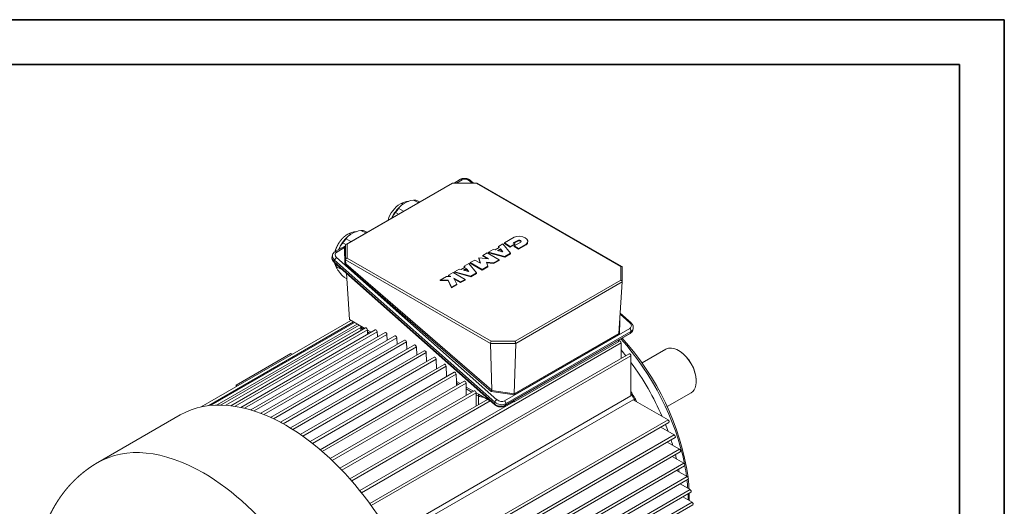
# Model space of a CAD drawing. Header units: millimetres. Extents: x -2784 to 2012, y -1738 to 1577.
# Tile 25 of 25: x 683 to 1951, y 950 to 1577. Entities that reach past the tile are written whole.
import ezdxf

# ---------------------------------------------------------------- set-up
doc = ezdxf.new("R2010")
doc.units = ezdxf.units.MM
doc.linetypes.add('AM_ISO02W050', pattern=[7.5, 6, -1.5])
doc.linetypes.add('AM_ISO02W050x2', pattern=[3.75, 3, -0.75])
for name, color, linetype, lineweight in [('AM_3', 6, 'AM_ISO02W050', 13), ('AM_6', 2, 'Continuous', 35), ('AM_VIS', 7, 'Continuous', 20)]:
    doc.layers.add(name, color=color, linetype=linetype, lineweight=lineweight)

# ---------------------------------------------------------------- blocks, each defined once
blk = doc.blocks.new('YENI CERCEVE A3 (ANTETSİZ)')
at = {"layer": 'AM_6'}
for p, q in [((410, 287), (0, 287)), ((410, 287), (410, 0)), ((405, 282), (5, 282)), ((405, 282), (405, 5))]:
    blk.add_line(p, q, dxfattribs=at)

msp = doc.modelspace()

# ---------------------------------------------------------------- linework, layer by layer
at = {"layer": 'AM_VIS'}
for p, q in [((1242.54, 1366.69), (1250.72, 1371.42)), ((1245.54, 1366.69), (1252.77, 1370.87)), ((1103.14, 1287.59), (1240.1, 1366.66)), ((1104.56, 1287.73), (1240.69, 1366.33)), ((1240.21, 1366.69), (1271.96, 1366.69)), ((1240.69, 1366.33), (1271.48, 1366.33)), ((1262.5, 1369.49), (1265.65, 1366.69)), ((1263.94, 1369.68), (1267.31, 1366.69)), ((1271.48, 1366.33), (1457.11, 1259.15)), ((1272.07, 1366.66), (1458.53, 1259.01)), ((1190.01, 1344.71), (1196.38, 1341.42)), ((1177.44, 1330.48), (1171.07, 1333.78)), ((1198.01, 1342.36), (1194.3, 1344.27)), ((1167.03, 1328.53), (1170.74, 1326.61)), ((1109.63, 1291.33), (1103.26, 1294.63)), ((1122.2, 1305.56), (1128.57, 1302.27)), ((1130.2, 1303.21), (1126.49, 1305.12)), ((1307.2, 1289.47), (1319.89, 1296.8)), ((1089.3, 1278.22), (1102.56, 1285.87)), ((1091.35, 1277.67), (1101.41, 1283.48)), ((1099.22, 1289.38), (1102.95, 1287.45)), ((1101.41, 1283.48), (1101.71, 1261.7)), ((1102.5, 1285.52), (1101.85, 1285.14)), ((1102.56, 1267.84), (1102.56, 1286.58)), ((1104.56, 1269.95), (1104.56, 1287.73)), ((1286.87, 1277.73), (1292.85, 1281.18)), ((1292.85, 1281.18), (1295.47, 1280.48)), ((1295.47, 1280.48), (1300.7, 1283.49)), ((1302.06, 1281.81), (1298.39, 1279.69)), ((1299.47, 1285.01), (1305.46, 1288.46)), ((1300.7, 1283.49), (1299.47, 1285.01)), ((1299.47, 1284.19), (1299.47, 1285.01)), ((1300.25, 1283.23), (1299.47, 1284.19)), ((1305.26, 1277.84), (1302.06, 1281.81)), ((1302.06, 1280.99), (1302.06, 1281.81)), ((1305.46, 1288.46), (1315.26, 1276.33)), ((1314.91, 1285.02), (1307.2, 1289.47)), ((1307.2, 1288.65), (1307.2, 1289.47)), ((1314.91, 1284.21), (1307.2, 1288.65)), ((1320.56, 1288.29), (1314.91, 1285.02)), ((1320.56, 1287.47), (1314.91, 1284.21)), ((1314.91, 1284.21), (1314.91, 1285.02)), ((1324.41, 1292.73), (1318.64, 1289.4)), ((1318.64, 1289.4), (1320.56, 1288.29)), ((1324.41, 1291.91), (1319.35, 1288.99)), ((1319.71, 1285.58), (1328.25, 1290.51)), ((1325.49, 1282.24), (1319.71, 1285.58)), ((1319.71, 1284.76), (1319.71, 1285.58)), ((1325.49, 1281.43), (1319.71, 1284.76)), ((1320.56, 1287.47), (1320.56, 1288.29)), ((1324.41, 1291.91), (1324.41, 1292.73)), ((1335.3, 1287.9), (1325.49, 1282.24)), ((1335.3, 1287.09), (1325.49, 1281.43)), ((1325.49, 1281.43), (1325.49, 1282.24)), ((1335.3, 1287.09), (1335.3, 1287.9)), ((1337.37, 1290.8), (1337.37, 1291.62)), ((1085.92, 1273.97), (1085.38, 1271.92)), ((1297.65, 1087.49), (1091.18, 1270.57)), ((1290.19, 1162.78), (1104.56, 1269.95)), ((1276.42, 1263.24), (1274.22, 1270.43)), ((1274.22, 1269.61), (1274.22, 1270.43)), ((1274.22, 1270.43), (1286.67, 1269.16)), ((1276.11, 1263.41), (1274.22, 1269.61)), ((1279.35, 1273.39), (1285.12, 1276.72)), ((1286.67, 1269.16), (1279.35, 1273.39)), ((1279.35, 1272.57), (1279.35, 1273.39)), ((1284.96, 1269.34), (1279.35, 1272.57)), ((1285.12, 1276.72), (1300.53, 1267.83)), ((1307.88, 1272.07), (1286.87, 1277.73)), ((1286.87, 1276.91), (1286.87, 1277.73)), ((1307.88, 1271.26), (1286.87, 1276.91)), ((1298.39, 1279.69), (1305.26, 1277.84)), ((1302.06, 1280.99), (1299.35, 1279.43)), ((1304.42, 1278.07), (1302.06, 1280.99)), ((1315.26, 1276.33), (1307.88, 1272.07)), ((1315.26, 1275.51), (1307.88, 1271.26)), ((1307.88, 1271.26), (1307.88, 1272.07)), ((1315.26, 1275.51), (1315.26, 1276.33)), ((1088.51, 1267.3), (1087.96, 1265.25)), ((1294.43, 1082.17), (1087.96, 1265.25)), ((1088.09, 1264.23), (1294.56, 1081.15)), ((1088.51, 1267.3), (1294.98, 1084.22)), ((1090.86, 1258.81), (1098.9, 1254.65)), ((1101.71, 1261.7), (1290.43, 1098.18)), ((1102.89, 1262.73), (1102.56, 1267.76)), ((1102.56, 1267.76), (1289.36, 1159.91)), ((1291.03, 1099.56), (1102.88, 1262.59)), ((1242.99, 1252.4), (1248.97, 1255.85)), ((1248.97, 1255.85), (1251.59, 1255.14)), ((1251.59, 1255.14), (1256.82, 1258.16)), ((1258.18, 1256.48), (1254.51, 1254.36)), ((1255.59, 1259.67), (1261.58, 1263.13)), ((1256.82, 1258.16), (1255.59, 1259.67)), ((1255.59, 1258.86), (1255.59, 1259.67)), ((1256.37, 1257.9), (1255.59, 1258.86)), ((1261.38, 1252.51), (1258.18, 1256.48)), ((1258.18, 1255.66), (1258.18, 1256.48)), ((1261.58, 1263.13), (1271.38, 1251)), ((1263.32, 1264.14), (1269.09, 1267.47)), ((1278.73, 1255.24), (1263.32, 1264.14)), ((1263.32, 1263.32), (1263.32, 1264.14)), ((1278.73, 1254.43), (1263.32, 1263.32)), ((1269.09, 1267.47), (1276.42, 1263.24)), ((1285.88, 1259.37), (1278.73, 1255.24)), ((1285.88, 1258.56), (1278.73, 1254.43)), ((1293.37, 1263.7), (1284.28, 1264.62)), ((1284.28, 1264.62), (1285.88, 1259.37)), ((1293.37, 1262.88), (1284.54, 1263.78)), ((1285.88, 1258.56), (1285.88, 1259.37)), ((1300.53, 1267.83), (1293.37, 1263.7)), ((1300.53, 1267.01), (1293.37, 1262.88)), ((1293.37, 1262.88), (1293.37, 1263.7)), ((1300.53, 1267.01), (1300.53, 1267.83)), ((1457.11, 1259.15), (1457.11, 1241.37)), ((1459.11, 1258), (1459.11, 1239.26)), ((1104.15, 1243.33), (1101.19, 1244.86)), ((1107.59, 1190.66), (1103.69, 1250.4)), ((1224.43, 1241.68), (1232.59, 1246.39)), ((1232.59, 1246.39), (1238.37, 1246.39)), ((1235.48, 1248.06), (1241.25, 1251.39)), ((1238.37, 1246.39), (1235.48, 1248.06)), ((1235.48, 1247.24), (1235.48, 1248.06)), ((1236.95, 1246.39), (1235.48, 1247.24)), ((1241.25, 1251.39), (1256.65, 1242.5)), ((1250.88, 1239.17), (1242.07, 1244.26)), ((1242.07, 1244.26), (1245.79, 1236.23)), ((1250.88, 1238.35), (1242.58, 1243.14)), ((1264, 1246.74), (1242.99, 1252.4)), ((1242.99, 1251.58), (1242.99, 1252.4)), ((1264, 1245.92), (1242.99, 1251.58)), ((1254.51, 1254.36), (1261.38, 1252.51)), ((1258.18, 1255.66), (1255.47, 1254.1)), ((1260.54, 1252.74), (1258.18, 1255.66)), ((1271.38, 1251), (1264, 1246.74)), ((1271.38, 1250.18), (1264, 1245.92)), ((1264, 1245.92), (1264, 1246.74)), ((1271.38, 1250.18), (1271.38, 1251)), ((1278.73, 1254.43), (1278.73, 1255.24)), ((1234.81, 1241.68), (1224.43, 1241.68)), ((1224.43, 1240.86), (1224.43, 1241.68)), ((1234.81, 1240.86), (1224.43, 1240.86)), ((1239.13, 1232.38), (1234.81, 1241.68)), ((1234.81, 1240.86), (1234.81, 1241.68)), ((1239.13, 1231.56), (1234.81, 1240.86)), ((1245.79, 1236.23), (1239.13, 1232.38)), ((1245.79, 1235.41), (1239.13, 1231.56)), ((1239.13, 1231.56), (1239.13, 1232.38)), ((1245.79, 1235.41), (1245.79, 1236.23)), ((1256.65, 1242.5), (1250.88, 1239.17)), ((1256.65, 1241.68), (1250.88, 1238.35)), ((1250.88, 1238.35), (1250.88, 1239.17)), ((1256.65, 1241.68), (1256.65, 1242.5)), ((1457.11, 1241.37), (1320.98, 1162.78)), ((1321.81, 1159.91), (1459.11, 1239.18)), ((1454.79, 1172.95), (1459.11, 1239.18)), ((1456.4, 1197.55), (1468.97, 1186.4)), ((1456.49, 1198.94), (1470.41, 1186.6)), ((1109.5, 1189.55), (916.74, 1078.26)), ((1112.92, 1187.58), (926.34, 1079.86)), ((1114.2, 1186.84), (929.47, 1080.19)), ((1117.61, 1184.87), (937.05, 1080.62)), ((1120.2, 1183.37), (942.24, 1080.63)), ((1122.34, 1180.67), (948.57, 1080.34)), ((1128.45, 1179.86), (955.01, 1079.72)), ((1107.59, 1190.66), (1125.27, 1180.45)), ((1122.34, 1182.08), (1122.34, 1182.14)), ((1122.34, 1176.33), (1122.34, 1182.08)), ((1127.37, 1179.24), (1125.27, 1180.45)), ((1125.27, 1178.02), (1125.27, 1180.45)), ((1455.6, 1171.92), (1455.83, 1188.91)), ((1130.92, 1177.34), (960.5, 1078.95)), ((1140.94, 1177.57), (967.77, 1077.59)), ((1143.41, 1175.06), (972.66, 1076.47)), ((1153.49, 1174.19), (980.54, 1074.33)), ((1155.95, 1171.67), (984.97, 1072.95)), ((1166.08, 1169.76), (993.3, 1070.01)), ((1168.55, 1167.24), (997.37, 1068.41)), ((1130.93, 1177.19), (1130.92, 1177.34)), ((1135.6, 1174.49), (1130.93, 1177.19)), ((1130.93, 1174.74), (1130.93, 1177.19)), ((1133.48, 1173.26), (1130.93, 1174.74)), ((1130.93, 1171.79), (1130.93, 1174.74)), ((1143.65, 1169.84), (1143.41, 1175.06)), ((1144.8, 1169.17), (1143.65, 1169.84)), ((1143.66, 1168.51), (1143.65, 1169.84)), ((1156.31, 1164.12), (1155.95, 1171.67)), ((1168.94, 1158.7), (1168.55, 1167.24)), ((1468.8, 1179.31), (1307.38, 1086.11)), ((1307.78, 1079.42), (1469.2, 1172.61)), ((1469.75, 1173.39), (1308.33, 1080.2)), ((1308.88, 1082.25), (1470.3, 1175.44)), ((1454.79, 1172.89), (1320.02, 1095.08)), ((1320.25, 1093.78), (1455.6, 1171.92)), ((1470.3, 1175.44), (1469.75, 1173.39)), ((1473.13, 1178.91), (1472.58, 1176.86)), ((1178.72, 1164.34), (1006.07, 1064.66)), ((1181.18, 1161.82), (1009.83, 1062.89)), ((1191.4, 1157.95), (1018.83, 1058.32)), ((1193.87, 1155.43), (1022.34, 1056.4)), ((1457.62, 1160.72), (1123.19, 967.64)), ((1181.63, 1152.31), (1181.18, 1161.82)), ((1194.35, 1144.96), (1193.87, 1155.43)), ((1291.03, 1099.56), (1289.36, 1159.91)), ((1289.36, 1159.91), (1321.81, 1159.91)), ((1320.98, 1162.78), (1290.19, 1162.78)), ((1319.73, 1084.51), (1454.08, 1162.08)), ((1320.02, 1095.14), (1321.81, 1159.91)), ((1454.08, 1162.08), (1454.21, 1163.96)), ((1455.2, 1163.27), (1454.12, 1162.64)), ((1457.62, 1160.72), (1457.62, 1140.69)), ((961.54, 1106.07), (1032.25, 1146.9)), ((1204.13, 1150.6), (1031.6, 1050.99)), ((1032.25, 1146.9), (1033.94, 1145.92)), ((1206.59, 1148.08), (1034.89, 1048.95)), ((1216.9, 1142.29), (1044.37, 1042.68)), ((1467.93, 1146.64), (1133.82, 953.74)), ((1470.35, 1144.09), (1135.84, 950.97)), ((1207.13, 1136.65), (1206.59, 1148.08)), ((1470.35, 1144.09), (1470.35, 1092.22)), ((1515.26, 1152.47), (1484.61, 1134.77)), ((1532.57, 1150.25), (1531.51, 1150.86)), ((1219.37, 1139.78), (1047.46, 1040.52)), ((1229.72, 1133.02), (1057.14, 1033.38)), ((1232.18, 1130.5), (1060.05, 1031.12)), ((1219.94, 1127.38), (1219.37, 1139.78)), ((1232.75, 1118.4), (1232.18, 1130.5)), ((1242.58, 1122.75), (1069.91, 1023.05)), ((1245.05, 1120.23), (1072.65, 1020.7)), ((1233.9, 1117.73), (1232.75, 1118.4)), ((1232.75, 1117.07), (1232.75, 1118.4)), ((1245.48, 1111.05), (1245.05, 1120.23)), ((963.23, 1105.1), (961.54, 1106.07)), ((961.54, 1104.12), (961.54, 1106.07)), ((1255.49, 1111.44), (1082.68, 1011.66)), ((1257.96, 1108.92), (1085.27, 1009.22)), ((1250.15, 1108.35), (1245.48, 1111.05)), ((1245.48, 1108.6), (1245.48, 1111.05)), ((1248.03, 1107.13), (1245.48, 1108.6)), ((1245.48, 1105.66), (1245.48, 1108.6)), ((1258.2, 1103.7), (1257.96, 1108.92)), ((1267.38, 1098.4), (1258.2, 1103.7)), ((1258.21, 1101.25), (1258.2, 1103.7)), ((1554.49, 1112.28), (1554.49, 1111.05)), ((1268.46, 1099.03), (1095.46, 999.14)), ((1270.93, 1096.51), (1097.9, 996.61)), ((1470.35, 1092.22), (1160.41, 913.27)), ((1265.26, 1097.18), (1258.21, 1101.25)), ((1258.21, 1093.11), (1258.21, 1101.25)), ((1270.93, 1096.35), (1270.93, 1096.51)), ((1273.76, 1094.72), (1270.93, 1096.35)), ((1270.94, 1093.9), (1270.93, 1096.35)), ((1273.76, 1092.27), (1270.94, 1093.9)), ((1270.94, 1079.34), (1270.94, 1093.9)), ((1273.76, 1094.72), (1289.51, 1085.63)), ((1273.76, 1092.27), (1273.76, 1094.72)), ((1273.76, 1080.97), (1273.76, 1092.27)), ((1290.43, 1098.18), (1320.25, 1093.78)), ((1320.02, 1095.14), (1291.01, 1099.42)), ((1547.76, 1096.18), (1517.11, 1078.48)), ((916.74, 1078.26), (916.71, 1078.24)), ((1285.67, 1087.84), (1108.24, 985.41)), ((1289.08, 1085.87), (1110.54, 982.79)), ((1318.79, 1084.51), (1121.03, 970.33)), ((1163.18, 908.46), (1473.13, 1087.4)), ((1294.98, 1084.22), (1294.43, 1082.17)), ((1308.88, 1082.25), (1308.33, 1080.2)), ((1316.6, 1084.51), (1319.73, 1084.51)), ((1319.73, 1084.51), (1319.78, 1086.34)), ((1473.13, 1087.4), (1518.05, 1061.47)), ((889.8, 1067.91), (783.51, 1006.54)), ((1518.05, 1061.47), (1183.55, 868.34)), ((1519.05, 1058.1), (1184.94, 865.2)), ((1526.09, 1042.13), (1191.66, 849.05)), ((1508.74, 1052.15), (1526.09, 1042.13)), ((1527.09, 1038.77), (1192.91, 845.83)), ((1516.77, 1032.81), (1532.81, 1023.55)), ((1532.81, 1023.55), (1198.46, 830.52)), ((1533.81, 1020.19), (1199.57, 827.22)), ((1538.37, 1005.65), (1204.11, 812.66)), ((1539.37, 1002.28), (1205.08, 809.28)), ((1523.49, 1014.23), (1538.37, 1005.65)), ((1529.05, 996.33), (1542.87, 988.35)), ((1542.87, 988.35), (1208.71, 795.42)), ((1543.87, 984.98), (1209.53, 791.95)), ((1533.56, 979.03), (1546.39, 971.62)), ((1546.39, 971.62), (1212.34, 778.75)), ((1547.39, 968.25), (1213.01, 775.2)), ((1548.99, 955.42), (1215.06, 762.63)), ((1549.99, 952.06), (1215.57, 758.97)), ((1537.08, 962.3), (1548.99, 955.42))]:
    msp.add_line(p, q, dxfattribs=at)
for centre, radius, start, end in [((1195.7, 1311.36), 33.84, 99.66628, 120.90647), ((1193.63, 1308.11), 37.8, 122.48773, 163.45208), ((1204.66, 1302.48), 46.5, 131.41942, 155.51928), ((1184.61, 1321.27), 21.77, 92.19626, 121.07445), ((1137.18, 1263.06), 46.93, 131.51011, 157.85151), ((1116.8, 1282.12), 21.77, 92.19626, 121.07445), ((1127.88, 1272.21), 33.84, 99.66628, 120.90647), ((1092.68, 1272.04), 7.03, 118.65762, 164.07945), ((1108.8, 1268.04), 20.76, 191.45211, 213.03924), ((1121.42, 1264.17), 31.14, 183.53868, 191.16124), ((1465.82, 1178.79), 7.03, 298.65769, 344.08), ((1206.98, 937.04), 340.91, 8.50423, 42.3435), ((1160.89, 910.34), 361.84, 28.78449, 31.21561), ((1323.85, 960.91), 221.54, 2.96409, 6.28101), ((1356.47, 961.72), 188.91, 358.73229, 1.6167)]:
    msp.add_arc(centre, radius, start, end, dxfattribs=at)
for centre, major_axis, ratio, start_param, end_param in [((1252.22, 1368.82), (-1.5, 2.6), 0.5773503, 5.2359878, 6.2831853), ((1257.55, 1366.63), (-6.76, 1.81), 0.7071068, 4.0969093, 5.6677056), ((1261.95, 1367.44), (-1.99, -2.24), 0.4082483, 3.1415927, 4.0276698), ((1240.69, 1364.69), (-0.53, 1.99), 0.3178372, 5.5827464, 6.3681445), ((1271.48, 1364.69), (0.53, 1.99), 0.3178372, 6.1982261, 6.9836242), ((1181.65, 1314.14), (15.08, 29.19), 0.6067752, 0.1305533, 0.337871), ((1181.65, 1314.14), (15.08, 29.19), 0.6067752, 1.1777509, 1.3850686), ((1178.12, 1331.71), (-4.75, 8.23), 0.5773503, 5.6069857, 6.2831853), ((1113.84, 1274.99), (15.08, 29.19), 0.6067752, 1.1777509, 1.3850686), ((1110.3, 1292.56), (-4.75, 8.23), 0.5773503, 5.6069857, 6.2831853), ((1113.84, 1274.99), (15.08, 29.19), 0.6067752, 0.1305533, 0.337871), ((1326.33, 1291.62), (-11.04, 0), 0.5773503, 2.5189855, 5.3349961), ((1101.8, 1281.97), (0.43, 3.69), 0.1631217, 0.552853, 1.1678064), ((1101.6, 1284.16), (-1, -0.014), 0.6933929, 1.377258, 2.8544026), ((1104.56, 1286.1), (1.85, -1.07), 0.7174389, 1.9634954, 3.5342917), ((1326.33, 1291.62), (-2.72, 0), 0.5773503, 2.3561945, 5.4977871), ((1326.33, 1290.8), (-2.72, 0), 0.5773503, 3.4045981, 5.4977871), ((1326.33, 1290.8), (-11.04, 0), 0.5773503, 2.5189855, 3.1415927), ((1095.03, 1269.33), (-9.66, 2.59), 0.7071068, 0, 0.9553166), ((1095.58, 1271.38), (-9.66, 2.59), 0.7071068, 0, 0.9553166), ((1090.63, 1268.53), (-1.99, -2.24), 0.4082483, 4.0276698, 5.5984661), ((1096.13, 1273.43), (-6.76, 1.81), 0.7071068, 5.6677056, 7.2385019), ((1090.8, 1275.62), (-1.5, 2.6), 0.5773503, 5.2359878, 6.2831853), ((1104.56, 1268.32), (1.85, 1.07), 0.7174389, 1.1780972, 2.8012534), ((1090.09, 1266.48), (-1.99, -2.24), 0.4082483, 5.5984661, 6.2831853), ((1113.84, 1274.99), (15.08, 29.19), 0.6067752, 2.312762, 2.4322661), ((1101.9, 1262.38), (0.963, 0.448), 0.56441, 4.2709424, 5.892313), ((1101.88, 1263.41), (0.915, -0.991), 0.4309466, 0.3043882, 0.4892989), ((1457.11, 1257.52), (1.85, 1.07), 0.7174389, 5.8904862, 7.4612826), ((1457.11, 1239.74), (-1.85, 1.07), 0.7174389, 3.4819319, 5.1050881), ((1132.34, 1182.09), (-10, 0), 0.5773503, 0.0012341, 0.7830411), ((1129.5, 1178.16), (-1.07, 1.69), 0.5463791, 3.9034142, 6.2596087), ((1464.02, 1183.55), (-6.76, 1.81), 0.7071068, 2.5261129, 4.0969093), ((1468.42, 1184.36), (-1.99, -2.24), 0.4082483, 3.1415927, 4.0276698), ((1142, 1175.87), (-1.07, 1.69), 0.5463791, 3.9034142, 6.2596087), ((1154.54, 1172.49), (-1.07, 1.69), 0.5463791, 3.9034142, 6.2596087), ((1167.13, 1168.06), (-1.07, 1.69), 0.5463791, 3.9034142, 6.2596087), ((1455.8, 1173.64), (-0.915, -0.988), 0.4321234, 5.7939103, 5.8707523), ((1455.79, 1172.61), (-0.932, 0.547), 0.6404853, 0.3838931, 1.7452499), ((1468.25, 1177.26), (-1.5, 2.6), 0.5773503, 3.6651914, 5.2359878), ((1467.7, 1175.21), (-1.5, 2.6), 0.5773503, 3.1415927, 3.6651914), ((1462.92, 1179.45), (-9.66, 2.59), 0.7071068, 2.5261129, 3.1415927), ((1463.47, 1181.5), (-9.66, 2.59), 0.7071068, 2.5261129, 3.1415927), ((1179.77, 1162.64), (-1.07, 1.69), 0.5463791, 3.9034142, 6.2596087), ((1192.45, 1156.25), (-1.07, 1.69), 0.5463791, 3.9034142, 6.2596087), ((1290.19, 1161.15), (0.53, 1.99), 0.3178372, 0.7004389, 2.3235951), ((1320.98, 1161.15), (-0.53, 1.99), 0.3178372, 3.9595902, 5.5827464), ((1456.2, 1161.54), (-1, 1.73), 0.5773503, 3.9269908, 6.2831853), ((1395.04, 1045.53), (-105.27, 182.33), 0.5773503, 4.1766047, 5.0663547), ((1531.51, 1124.32), (-16.25, 28.15), 0.5773503, 5.4977871, 6.2831853), ((1205.18, 1148.9), (-1.07, 1.69), 0.5463791, 3.9034142, 6.2596087), ((1217.95, 1140.59), (-1.07, 1.69), 0.5463791, 3.9034142, 6.2596087), ((1387.11, 1040.95), (-105.27, 182.33), 0.5773503, 4.9576505, 5.0043771), ((1468.93, 1144.91), (-1, 1.73), 0.5773503, 3.9269908, 6.2831853), ((1531.51, 1124.32), (-16.25, 28.15), 0.5773503, 3.1415927, 5.4977871), ((1532.57, 1124.93), (-15.5, 26.85), 0.5773503, 3.9269908, 5.4977871), ((1230.77, 1131.32), (-1.07, 1.69), 0.5463791, 3.9034142, 6.2596087), ((1387.11, 1040.95), (-105.27, 182.33), 0.5773503, 4.5203257, 4.9044523), ((1243.63, 1121.05), (-1.07, 1.69), 0.5463791, 3.9034142, 6.2596087), ((1256.55, 1109.74), (-1.07, 1.69), 0.5463791, 3.9034142, 6.2596087), ((1269.51, 1097.32), (-1.07, 1.69), 0.5463791, 3.9034142, 6.2596087), ((1280.84, 1096.35), (-10, 0), 0.5773503, 0.7853982, 1.5800635), ((1290.62, 1098.86), (0.434, 0.946), 0.153408, 3.9783244, 5.4165233), ((1289.61, 1099.73), (1.41, -0.26), 0.5536799, 6.2184253, 6.4015969), ((1320.43, 1094.46), (-0.2, 1.03), 0.3684786, 0.8606261, 2.2219829), ((1319.02, 1094.67), (0.901, 0.78), 0.5519613, 5.7386013, 5.8154433), ((1362.15, 1026.54), (-111, 192.26), 0.5773503, 4.687412, 4.737366), ((1025.8, 832.35), (-136, 235.56), 0.5773503, 5.4977871, 6.2831853), ((917.74, 1076.53), (-1, 1.73), 0.5773503, 5.8822594, 6.316364), ((930.47, 1078.46), (-1, 1.73), 0.5773503, 5.7614752, 6.2794695), ((943.2, 1078.87), (-1, 1.73), 0.5773503, 5.6520913, 6.2380743), ((955.93, 1077.94), (-1, 1.73), 0.5773503, 5.5505695, 6.1941174), ((1296.55, 1083.4), (-1.99, -2.24), 0.4082483, 5.5984661, 6.2831853), ((1301.5, 1086.25), (-9.66, 2.59), 0.7071068, 0.9553166, 2.5261129), ((1297.1, 1085.44), (-1.99, -2.24), 0.4082483, 4.0276698, 5.5984661), ((1302.05, 1088.3), (-9.66, 2.59), 0.7071068, 0.9553166, 2.5261129), ((1302.6, 1090.35), (-6.76, 1.81), 0.7071068, 0.9553166, 2.5261129), ((1306.83, 1084.06), (-1.5, 2.6), 0.5773503, 3.6651914, 5.2359878), ((1306.28, 1082.01), (-1.5, 2.6), 0.5773503, 3.1415927, 3.6651914), ((968.65, 1075.79), (-1, 1.73), 0.5773503, 5.4548602, 6.1484225), ((981.38, 1072.51), (-1, 1.73), 0.5773503, 5.3636126, 6.1013578), ((994.11, 1068.17), (-1, 1.73), 0.5773503, 5.2758585, 6.0530706), ((1006.84, 1062.8), (-1, 1.73), 0.5773503, 5.1908594, 6.0035857), ((1019.57, 1056.43), (-1, 1.73), 0.5773503, 5.1080221, 5.9528504), ((1025.8, 832.35), (-136, 235.56), 0.5773503, 3.1415927, 5.4977871), ((1387.11, 1040.95), (-105.27, 182.33), 0.5773503, 4.4204009, 4.4671275), ((1518.05, 1059.83), (-1, 1.73), 0.5773503, 3.1415927, 5.4977871), ((1032.29, 1049.08), (-1, 1.73), 0.5773503, 5.0268477, 5.9007559), ((1045.02, 1040.75), (-1, 1.73), 0.5773503, 4.9468976, 5.8471453), ((1526.09, 1040.5), (-1, 1.73), 0.5773503, 3.1415927, 5.4977871), ((1057.75, 1031.42), (-1, 1.73), 0.5773503, 4.8677681, 5.7918147), ((1387.11, 1040.95), (-105.27, 182.33), 0.5773503, 4.3255978, 4.363958), ((919.51, 770.98), (-136, 235.56), 0.5773503, 5.4977871, 6.2831853), ((1070.48, 1021.07), (-1, 1.73), 0.5773503, 4.7890701, 5.7345077), ((1387.11, 1040.95), (-105.27, 182.33), 0.5773503, 4.23445, 4.2636751), ((1532.81, 1021.92), (-1, 1.73), 0.5773503, 3.1415927, 5.4977871), ((1083.21, 1009.66), (-1, 1.73), 0.5773503, 4.7104102, 5.6749046), ((1538.37, 1004.01), (-1, 1.73), 0.5773503, 3.1415927, 5.4977871), ((1395.04, 1045.53), (-105.27, 182.33), 0.5773503, 4.0916025, 4.1657201), ((919.51, 770.98), (-136, 235.56), 0.5773503, 3.1415927, 5.4977871), ((1095.93, 997.11), (-1, 1.73), 0.5773503, 4.63137, 5.6126036), ((1387.11, 1040.95), (-105.27, 182.33), 0.5773503, 4.1458754, 4.1647554), ((1108.66, 983.34), (-1, 1.73), 0.5773503, 4.5514805, 5.5470921), ((1387.11, 1040.95), (-105.27, 182.33), 0.5773503, 4.059018, 4.0657427), ((1395.04, 1045.53), (-105.27, 182.33), 0.5773503, 4.0054435, 4.0657427), ((1542.87, 986.72), (-1, 1.73), 0.5773503, 3.1415927, 5.4977871), ((1121.39, 968.23), (-1, 1.73), 0.5773503, 4.4701876, 5.4776999), ((1395.04, 1045.53), (-105.27, 182.33), 0.5773503, 3.919866, 3.9650264), ((1546.39, 969.99), (-1, 1.73), 0.5773503, 3.1415927, 5.4977871), ((1134.12, 951.61), (-1, 1.73), 0.5773503, 4.3867981, 5.4035231), ((1548.99, 953.79), (-1, 1.73), 0.5773503, 3.1415927, 5.4977871)]:
    msp.add_ellipse(centre, major_axis=major_axis, ratio=ratio, start_param=start_param, end_param=end_param, dxfattribs=at)
for points, degree, knots in [([(1250.72, 1371.42), (1250.9, 1371.51), (1251.07, 1371.61), (1251.25, 1371.7), (1251.43, 1371.78), (1251.61, 1371.86), (1251.8, 1371.94), (1251.98, 1372.01), (1252.17, 1372.08), (1252.36, 1372.15), (1252.55, 1372.21), (1252.74, 1372.27), (1252.93, 1372.32), (1253.13, 1372.37), (1253.32, 1372.42), (1253.53, 1372.46), (1253.74, 1372.51), (1253.96, 1372.54), (1254.17, 1372.58), (1254.39, 1372.61), (1254.6, 1372.63), (1254.82, 1372.65), (1255.03, 1372.67), (1255.25, 1372.68), (1255.47, 1372.69), (1255.69, 1372.69), (1255.91, 1372.69), (1256.12, 1372.69), (1256.34, 1372.68), (1256.56, 1372.67), (1256.78, 1372.65), (1257, 1372.63), (1257.22, 1372.61), (1257.44, 1372.58), (1257.65, 1372.55), (1257.87, 1372.52), (1258.09, 1372.48), (1258.3, 1372.44), (1258.52, 1372.39), (1258.73, 1372.34), (1258.95, 1372.29), (1259.16, 1372.23), (1259.37, 1372.17), (1259.58, 1372.11), (1259.79, 1372.04), (1260, 1371.97), (1260.21, 1371.89), (1260.41, 1371.81), (1260.62, 1371.73), (1260.82, 1371.65), (1261.02, 1371.56), (1261.22, 1371.47), (1261.42, 1371.37), (1261.61, 1371.27), (1261.81, 1371.17), (1262, 1371.06), (1262.19, 1370.95), (1262.38, 1370.84), (1262.56, 1370.72), (1262.74, 1370.61), (1262.92, 1370.48), (1263.1, 1370.36), (1263.27, 1370.23), (1263.45, 1370.1), (1263.61, 1369.96), (1263.78, 1369.82), (1263.94, 1369.68)], 1, [1.5707963, 1.5707963, 1.5932363, 1.6156762, 1.6381162, 1.6605561, 1.6829961, 1.705436, 1.727876, 1.7503159, 1.7727559, 1.7951958, 1.8176357, 1.8400757, 1.8625156, 1.8849556, 1.9091217, 1.9332878, 1.9574539, 1.98162, 2.0057861, 2.0299522, 2.0541183, 2.0782844, 2.1024505, 2.1266166, 2.1507827, 2.1749488, 2.1991149, 2.223281, 2.2474471, 2.2716131, 2.2957792, 2.3199453, 2.3441114, 2.3682775, 2.3924436, 2.4166097, 2.4407758, 2.4649419, 2.489108, 2.5132741, 2.5374402, 2.5616063, 2.5857724, 2.6099385, 2.6341046, 2.6582707, 2.6824368, 2.7066029, 2.730769, 2.7549351, 2.7791012, 2.8032673, 2.8274334, 2.8515995, 2.8757656, 2.8999317, 2.9240978, 2.9482639, 2.97243, 2.9965961, 3.0207622, 3.0449283, 3.0690944, 3.0932605, 3.1174266, 3.1415927, 3.1415927]), ([(1171.07, 1333.78), (1171.09, 1333.82), (1171.11, 1333.87), (1171.2, 1334.1), (1171.29, 1334.27), (1171.67, 1334.97), (1172.07, 1335.51), (1173.04, 1336.57), (1173.6, 1337.1), (1175.45, 1338.62), (1176.89, 1339.58), (1178.31, 1340.4)], 3, [27.7838497, 27.7838497, 27.7838497, 27.7838497, 28.0302291, 28.0302291, 28.9636308, 28.9636308, 31.9746945, 31.9746945, 34.9857583, 34.9857583, 41.0078858, 41.0078858, 41.0078858, 41.0078858]), ([(1162.34, 1321.77), (1162.53, 1322.16), (1162.73, 1322.55), (1163.41, 1323.85), (1163.93, 1324.74), (1165.04, 1326.37), (1165.63, 1327.12), (1166.44, 1327.97), (1166.64, 1328.18), (1166.92, 1328.42), (1166.98, 1328.48), (1167.03, 1328.53)], 3, [45.7816264, 45.7816264, 45.7816264, 45.7816264, 47.0300134, 47.0300134, 50.0410771, 50.0410771, 53.0521409, 53.0521409, 53.9855425, 53.9855425, 54.2319219, 54.2319219, 54.2319219, 54.2319219]), ([(1089.06, 1278.08), (1089.1, 1278.22), (1089.22, 1278.67), (1089.35, 1279.12), (1089.49, 1279.56), (1089.63, 1280), (1089.77, 1280.45), (1089.92, 1280.89), (1090.08, 1281.33), (1090.24, 1281.76), (1090.41, 1282.2), (1090.58, 1282.64), (1090.76, 1283.07), (1090.94, 1283.5), (1091.12, 1283.93), (1091.32, 1284.35), (1091.51, 1284.78), (1091.71, 1285.2), (1091.92, 1285.61), (1092.12, 1286.03), (1092.34, 1286.44), (1092.56, 1286.85), (1092.78, 1287.26), (1093.01, 1287.66), (1093.24, 1288.07), (1093.48, 1288.46), (1093.72, 1288.86), (1093.96, 1289.25), (1094.21, 1289.65), (1094.47, 1290.03), (1094.73, 1290.42), (1094.99, 1290.8), (1095.26, 1291.18), (1095.53, 1291.55), (1095.8, 1291.92), (1096.08, 1292.29), (1096.37, 1292.65), (1096.66, 1293.01), (1096.95, 1293.37), (1097.25, 1293.73), (1097.55, 1294.08), (1097.85, 1294.42), (1098.16, 1294.76), (1098.48, 1295.1), (1098.79, 1295.43), (1099.11, 1295.76), (1099.44, 1296.08), (1099.77, 1296.4), (1100.1, 1296.72), (1100.44, 1297.02), (1100.78, 1297.33), (1101.12, 1297.63), (1101.47, 1297.92), (1101.82, 1298.21), (1102.18, 1298.49), (1102.54, 1298.77), (1102.83, 1298.99), (1103.12, 1299.21), (1103.42, 1299.42), (1103.71, 1299.62), (1104.01, 1299.83), (1104.32, 1300.03), (1104.62, 1300.22), (1104.93, 1300.41), (1105.24, 1300.6), (1105.55, 1300.79)], 1, [6.6916837, 6.6916837, 6.6978265, 6.7165552, 6.735284, 6.7540128, 6.7727415, 6.7914703, 6.810199, 6.8289278, 6.8476566, 6.8663853, 6.8851141, 6.9038429, 6.9225716, 6.9413004, 6.9600292, 6.978608, 6.9971868, 7.0157657, 7.0343445, 7.0529234, 7.0715022, 7.0900811, 7.1086599, 7.1272388, 7.1458176, 7.1643964, 7.1829753, 7.2015541, 7.220133, 7.2387118, 7.2572907, 7.2758695, 7.2944483, 7.3130272, 7.331606, 7.3502722, 7.3689383, 7.3876045, 7.4062706, 7.4249368, 7.4436029, 7.4622691, 7.4809352, 7.4996014, 7.5182676, 7.5369337, 7.5555999, 7.574266, 7.5929322, 7.6115983, 7.6302645, 7.6489306, 7.6675968, 7.6862629, 7.7049291, 7.7198343, 7.7347396, 7.7496448, 7.7645501, 7.7794554, 7.7943606, 7.8092659, 7.8241711, 7.8390764, 7.8539816, 7.8539816]), ([(1103.26, 1294.63), (1103.28, 1294.67), (1103.3, 1294.72), (1103.39, 1294.95), (1103.48, 1295.12), (1103.86, 1295.82), (1104.26, 1296.36), (1105.22, 1297.42), (1105.79, 1297.95), (1107.64, 1299.47), (1109.08, 1300.43), (1110.5, 1301.25)], 3, [27.7838497, 27.7838497, 27.7838497, 27.7838497, 28.0302291, 28.0302291, 28.9636308, 28.9636308, 31.9746945, 31.9746945, 34.9857583, 34.9857583, 41.0078858, 41.0078858, 41.0078858, 41.0078858]), ([(1093.7, 1280.76), (1094.13, 1281.78), (1094.6, 1282.8), (1095.6, 1284.7), (1096.12, 1285.59), (1097.23, 1287.22), (1097.82, 1287.97), (1098.63, 1288.82), (1098.83, 1289.02), (1099.11, 1289.27), (1099.16, 1289.33), (1099.22, 1289.38)], 3, [43.8297686, 43.8297686, 43.8297686, 43.8297686, 47.0300134, 47.0300134, 50.0410771, 50.0410771, 53.0521409, 53.0521409, 53.9855425, 53.9855425, 54.2319219, 54.2319219, 54.2319219, 54.2319219]), ([(1101.85, 1285.14), (1101.85, 1285.14), (1101.85, 1285.14), (1101.93, 1285.15), (1102.02, 1285.17), (1102.17, 1285.23), (1102.25, 1285.26), (1102.4, 1285.38), (1102.47, 1285.46), (1102.53, 1285.59), (1102.55, 1285.62), (1102.56, 1285.65)], 3, [-1.3403367, -1.3403367, -1.3403367, -1.3403367, -1.338908, -1.338908, -1.0508228, -1.0508228, -0.7584955, -0.7584955, -0.3667671, -0.3667671, -0.2437545, -0.2437545, -0.2437545, -0.2437545]), ([(1085.38, 1271.92), (1085.33, 1271.75), (1085.29, 1271.58), (1085.26, 1271.41), (1085.23, 1271.24), (1085.21, 1271.06), (1085.19, 1270.89), (1085.17, 1270.71), (1085.16, 1270.54), (1085.15, 1270.36), (1085.15, 1270.19), (1085.16, 1270.01), (1085.16, 1269.84), (1085.18, 1269.67), (1085.19, 1269.49), (1085.21, 1269.32), (1085.24, 1269.15), (1085.27, 1268.98), (1085.3, 1268.81), (1085.34, 1268.64), (1085.38, 1268.48), (1085.43, 1268.29), (1085.49, 1268.11), (1085.55, 1267.93), (1085.61, 1267.75), (1085.68, 1267.57), (1085.75, 1267.4), (1085.83, 1267.22), (1085.91, 1267.05), (1086, 1266.88), (1086.08, 1266.72), (1086.18, 1266.55), (1086.27, 1266.39), (1086.37, 1266.23), (1086.48, 1266.07), (1086.58, 1265.92), (1086.69, 1265.76), (1086.81, 1265.61), (1086.92, 1265.46), (1087.04, 1265.32), (1087.16, 1265.17), (1087.29, 1265.03), (1087.42, 1264.89), (1087.55, 1264.75), (1087.68, 1264.62), (1087.82, 1264.49), (1087.95, 1264.36), (1088.09, 1264.23)], 1, [5.32786869, 5.32786869, 5.34697502, 5.36608135, 5.38518769, 5.40429402, 5.42340035, 5.44250668, 5.46161302, 5.48071935, 5.49982568, 5.51893201, 5.53803835, 5.55714468, 5.57625101, 5.59535734, 5.61446367, 5.63357001, 5.65267634, 5.67178267, 5.690889, 5.70999534, 5.73122459, 5.75245385, 5.77368311, 5.79491237, 5.81614163, 5.83737089, 5.85860014, 5.8798294, 5.90105866, 5.92228792, 5.94351718, 5.96474643, 5.98597569, 6.00720495, 6.02843421, 6.04966347, 6.07089273, 6.09212198, 6.11335124, 6.1345805, 6.15580976, 6.17703902, 6.19826827, 6.21949753, 6.24072679, 6.26195605, 6.28318531, 6.28318531]), ([(1101.19, 1244.86), (1101.13, 1244.92), (1101.07, 1244.97), (1100.77, 1245.24), (1100.55, 1245.45), (1099.66, 1246.28), (1099.01, 1246.92), (1097.77, 1248.21), (1097.18, 1248.85), (1095.53, 1250.74), (1094.57, 1251.94), (1093.02, 1254.03), (1092.28, 1255.12), (1091.47, 1256.57), (1091.24, 1257.03), (1090.92, 1257.84), (1090.83, 1258.19), (1090.82, 1258.57), (1090.83, 1258.66), (1090.85, 1258.76), (1090.85, 1258.79), (1090.86, 1258.81)], 3, [27.7838497, 27.7838497, 27.7838497, 27.7838497, 28.0302291, 28.0302291, 28.9636308, 28.9636308, 31.9746945, 31.9746945, 34.9857583, 34.9857583, 41.0078858, 41.0078858, 47.0300134, 47.0300134, 50.0410771, 50.0410771, 53.0521409, 53.0521409, 53.9855425, 53.9855425, 54.2319219, 54.2319219, 54.2319219, 54.2319219]), ([(1470.41, 1186.6), (1470.56, 1186.46), (1470.72, 1186.31), (1470.87, 1186.16), (1471.02, 1186.01), (1471.17, 1185.85), (1471.31, 1185.7), (1471.45, 1185.53), (1471.58, 1185.37), (1471.7, 1185.22), (1471.81, 1185.07), (1471.92, 1184.92), (1472.03, 1184.76), (1472.13, 1184.6), (1472.23, 1184.44), (1472.32, 1184.28), (1472.42, 1184.12), (1472.51, 1183.95), (1472.59, 1183.78), (1472.67, 1183.61), (1472.75, 1183.44), (1472.82, 1183.26), (1472.89, 1183.08), (1472.96, 1182.9), (1473.02, 1182.72), (1473.07, 1182.54), (1473.12, 1182.36), (1473.17, 1182.17), (1473.21, 1181.98), (1473.24, 1181.79), (1473.27, 1181.6), (1473.3, 1181.41), (1473.32, 1181.22), (1473.34, 1181.03), (1473.34, 1180.84), (1473.35, 1180.64), (1473.35, 1180.47), (1473.34, 1180.29), (1473.33, 1180.12), (1473.32, 1179.94), (1473.3, 1179.77), (1473.27, 1179.6), (1473.24, 1179.42), (1473.21, 1179.25), (1473.17, 1179.08), (1473.13, 1178.91)], 1, [3.14159265, 3.14159265, 3.16547557, 3.18935848, 3.2132414, 3.23712432, 3.26100723, 3.28489015, 3.30877306, 3.33265598, 3.35388524, 3.37511449, 3.39634375, 3.41757301, 3.43880227, 3.46003153, 3.48126078, 3.50249004, 3.5237193, 3.54494856, 3.56617782, 3.58740708, 3.60863633, 3.62986559, 3.65109485, 3.67232411, 3.69355337, 3.71478262, 3.73601188, 3.75724114, 3.7784704, 3.79969966, 3.82092892, 3.84215817, 3.86338743, 3.88461669, 3.90584595, 3.92495228, 3.94405861, 3.96316495, 3.98227128, 4.00137761, 4.02048394, 4.03959027, 4.05869661, 4.07780294, 4.09690927, 4.09690927]), ([(783.51, 1006.54), (781.14, 1005.15), (778.8, 1003.71), (776.49, 1002.23), (774.21, 1000.7), (771.96, 999.14), (769.74, 997.53), (767.55, 995.89), (765.4, 994.2), (763.27, 992.49), (761.19, 990.73), (759.14, 988.94), (757.12, 987.11), (755.15, 985.26), (753.2, 983.37), (751.3, 981.45), (749.44, 979.5), (747.61, 977.53), (745.83, 975.53), (744.08, 973.5), (742.37, 971.44), (740.55, 969.17), (738.78, 966.88), (737.06, 964.55), (735.38, 962.21), (733.75, 959.84), (732.16, 957.45), (730.63, 955.04), (729.14, 952.61), (727.69, 950.16), (726.3, 947.7), (724.95, 945.22), (723.64, 942.73), (722.38, 940.22), (721.16, 937.7), (719.99, 935.17), (718.86, 932.63), (717.77, 930.08), (716.73, 927.52), (715.73, 924.95), (714.77, 922.37), (713.62, 919.14), (712.54, 915.9), (711.52, 912.65), (710.56, 909.39), (709.65, 906.13), (708.81, 902.85), (708.02, 899.57), (707.28, 896.28), (706.6, 892.99), (705.98, 889.7), (705.4, 886.4), (704.88, 883.09), (704.41, 879.78), (703.99, 876.47), (703.61, 873.16), (703.29, 869.84), (703.01, 866.53), (702.78, 863.21), (702.59, 859.89), (702.45, 856.56), (702.33, 852.48), (702.28, 848.4), (702.3, 844.31), (702.38, 840.23), (702.52, 836.14), (702.72, 832.06), (702.98, 827.98), (703.3, 823.89), (703.68, 819.81), (704.11, 815.73), (704.6, 811.65), (705.15, 807.57), (705.76, 803.5), (706.41, 799.43), (707.12, 795.36), (707.89, 791.29), (708.71, 787.23), (709.57, 783.18), (710.49, 779.13), (711.46, 775.08), (712.52, 770.89), (713.64, 766.7), (714.81, 762.52), (716.03, 758.35), (717.3, 754.18), (718.62, 750.03), (719.99, 745.89), (721.41, 741.75), (722.89, 737.63), (724.41, 733.52), (725.98, 729.43), (727.6, 725.34), (729.26, 721.28), (730.98, 717.22), (732.74, 713.18), (734.54, 709.16), (736.39, 705.16), (738.29, 701.17), (740.23, 697.2), (742.21, 693.26), (744.21, 689.38), (746.25, 685.53), (748.34, 681.7), (750.46, 677.9), (752.62, 674.11), (754.83, 670.35), (757.07, 666.61), (759.36, 662.9), (761.68, 659.21), (764.04, 655.55), (766.44, 651.92), (768.87, 648.31), (771.35, 644.73), (773.86, 641.18), (776.41, 637.67), (778.99, 634.18), (781.61, 630.72), (784.26, 627.3), (786.95, 623.91), (789.68, 620.55), (792.45, 617.21), (795.26, 613.91), (798.11, 610.64), (800.99, 607.4), (803.9, 604.21), (806.84, 601.06), (809.82, 597.94), (812.83, 594.87), (815.88, 591.83), (818.95, 588.84), (822.06, 585.89), (825.2, 582.99), (828.37, 580.12), (831.58, 577.31), (834.81, 574.54), (838.08, 571.82), (841.38, 569.14), (844.7, 566.51), (848.07, 563.94), (851.46, 561.41), (854.91, 558.92), (858.39, 556.48), (861.9, 554.09), (865.44, 551.76), (869.02, 549.49), (872.63, 547.27), (876.27, 545.11), (879.95, 543.01), (883.66, 540.98), (887.41, 539), (891.19, 537.09), (895, 535.24), (898.85, 533.46), (902.73, 531.75), (906.65, 530.11), (910.61, 528.54), (914.6, 527.05), (918.63, 525.63), (922.69, 524.29), (926.79, 523.03), (930.34, 522.02), (933.9, 521.07), (937.5, 520.19), (941.12, 519.37), (944.77, 518.62), (948.45, 517.94), (952.15, 517.33), (955.87, 516.8), (959.62, 516.34), (963.39, 515.96), (967.19, 515.67), (971, 515.45), (974.84, 515.32), (978.69, 515.28), (982.56, 515.32), (986.44, 515.46), (990.34, 515.69), (994.24, 516.02), (998.16, 516.44), (1002.07, 516.97), (1004.83, 517.4), (1007.58, 517.88), (1010.34, 518.41), (1013.09, 518.99), (1015.83, 519.62), (1018.57, 520.31), (1021.3, 521.05), (1024.03, 521.84), (1026.74, 522.68), (1029.45, 523.58), (1032.14, 524.53), (1034.81, 525.53), (1037.47, 526.59), (1040.11, 527.7), (1042.74, 528.86), (1045.34, 530.07), (1047.92, 531.33), (1050.47, 532.65), (1053.01, 534.01), (1055.51, 535.42)], 1, [0.7853982, 0.7853982, 0.796163, 0.8069278, 0.8176927, 0.8284575, 0.8392223, 0.8499872, 0.860752, 0.8715168, 0.8822817, 0.8930465, 0.9038113, 0.9145762, 0.925341, 0.9361058, 0.9468707, 0.9576355, 0.9684003, 0.9791652, 0.98993, 1.0006948, 1.0124621, 1.0242293, 1.0359965, 1.0477637, 1.0595309, 1.0712981, 1.0830653, 1.0948325, 1.1065997, 1.1183669, 1.1301341, 1.1419013, 1.1536685, 1.1654358, 1.177203, 1.1889702, 1.2007374, 1.2125046, 1.2242718, 1.236039, 1.2507353, 1.2654316, 1.2801279, 1.2948241, 1.3095204, 1.3242167, 1.338913, 1.3536093, 1.3683056, 1.3830019, 1.3976981, 1.4123944, 1.4270907, 1.441787, 1.4564833, 1.4711796, 1.4858759, 1.5005722, 1.5152684, 1.5299647, 1.548011, 1.5660572, 1.5841035, 1.6021498, 1.620196, 1.6382423, 1.6562885, 1.6743348, 1.6923811, 1.7104273, 1.7284736, 1.7465198, 1.7645661, 1.7826124, 1.8006586, 1.8187049, 1.8367511, 1.8547974, 1.8728437, 1.8908899, 1.9096333, 1.9283766, 1.9471199, 1.9658633, 1.9846066, 2.00335, 2.0220933, 2.0408366, 2.05958, 2.0783233, 2.0970667, 2.11581, 2.1345534, 2.1532967, 2.17204, 2.1907834, 2.2095267, 2.2282701, 2.2470134, 2.2657567, 2.2842266, 2.3026965, 2.3211663, 2.3396362, 2.358106, 2.3765759, 2.3950457, 2.4135156, 2.4319854, 2.4504553, 2.4689251, 2.487395, 2.5058648, 2.5243347, 2.5428045, 2.5612744, 2.5797442, 2.5982141, 2.6166839, 2.6351538, 2.6537393, 2.6723248, 2.6909103, 2.7094958, 2.7280813, 2.7466668, 2.7652523, 2.7838378, 2.8024233, 2.8210088, 2.8395943, 2.8581798, 2.8767653, 2.8953508, 2.9139363, 2.9325218, 2.9511073, 2.9696928, 2.9882783, 3.0068638, 3.0255742, 3.0442846, 3.0629949, 3.0817053, 3.1004157, 3.1191261, 3.1378364, 3.1565468, 3.1752572, 3.1939676, 3.2126779, 3.2313883, 3.2500987, 3.2688091, 3.2875195, 3.3062298, 3.3249402, 3.3436506, 3.362361, 3.3810713, 3.3970969, 3.4131224, 3.429148, 3.4451735, 3.461199, 3.4772246, 3.4932501, 3.5092756, 3.5253012, 3.5413267, 3.5573522, 3.5733778, 3.5894033, 3.6054289, 3.6214544, 3.6374799, 3.6535055, 3.669531, 3.6855565, 3.7015821, 3.7128525, 3.724123, 3.7353934, 3.7466638, 3.7579343, 3.7692047, 3.7804751, 3.7917456, 3.803016, 3.8142864, 3.8255569, 3.8368273, 3.8480978, 3.8593682, 3.8706386, 3.8819091, 3.8931795, 3.9044499, 3.9157204, 3.9269908, 3.9269908])]:
    msp.add_open_spline(points, degree=degree, knots=knots, dxfattribs=at)
msp.add_open_spline([(1294.56, 1081.15), (1294.72, 1081.01), (1294.89, 1080.87), (1295.06, 1080.74), (1295.23, 1080.6), (1295.4, 1080.47), (1295.58, 1080.35), (1295.76, 1080.23), (1295.94, 1080.11), (1296.13, 1079.99), (1296.31, 1079.88), (1296.5, 1079.77), (1296.69, 1079.66), (1296.89, 1079.56), (1297.08, 1079.46), (1297.28, 1079.37), (1297.48, 1079.27), (1297.68, 1079.19), (1297.88, 1079.1), (1298.09, 1079.02), (1298.29, 1078.94), (1298.5, 1078.86), (1298.71, 1078.79), (1298.92, 1078.73), (1299.13, 1078.66), (1299.34, 1078.6), (1299.55, 1078.54), (1299.77, 1078.49), (1299.98, 1078.44), (1300.2, 1078.4), (1300.41, 1078.35), (1300.63, 1078.31), (1300.85, 1078.28), (1301.07, 1078.25), (1301.28, 1078.22), (1301.5, 1078.2), (1301.72, 1078.18), (1301.94, 1078.16), (1302.16, 1078.15), (1302.38, 1078.14), (1302.6, 1078.14), (1302.81, 1078.14), (1303.03, 1078.14), (1303.25, 1078.15), (1303.47, 1078.17), (1303.68, 1078.18), (1303.9, 1078.2), (1304.12, 1078.23), (1304.33, 1078.26), (1304.54, 1078.29), (1304.76, 1078.33), (1304.97, 1078.37), (1305.18, 1078.41), (1305.39, 1078.46), (1305.6, 1078.52), (1305.81, 1078.58), (1306.01, 1078.64), (1306.22, 1078.71), (1306.42, 1078.78), (1306.62, 1078.86), (1306.82, 1078.94), (1307.01, 1079.02), (1307.21, 1079.11), (1307.4, 1079.21), (1307.59, 1079.31), (1307.78, 1079.42)], degree=1, dxfattribs=at)

# ---------------------------------------------------------------- block references
at = {"layer": 'AM_3', "linetype": 'AM_ISO02W050x2', "xscale": 11.55, "yscale": 11.55, "zscale": 11.55}
msp.add_blockref('YENI CERCEVE A3 (ANTETSİZ)', (-2784.24, -1737.7), dxfattribs=at)

doc.saveas('drawing.dxf')
